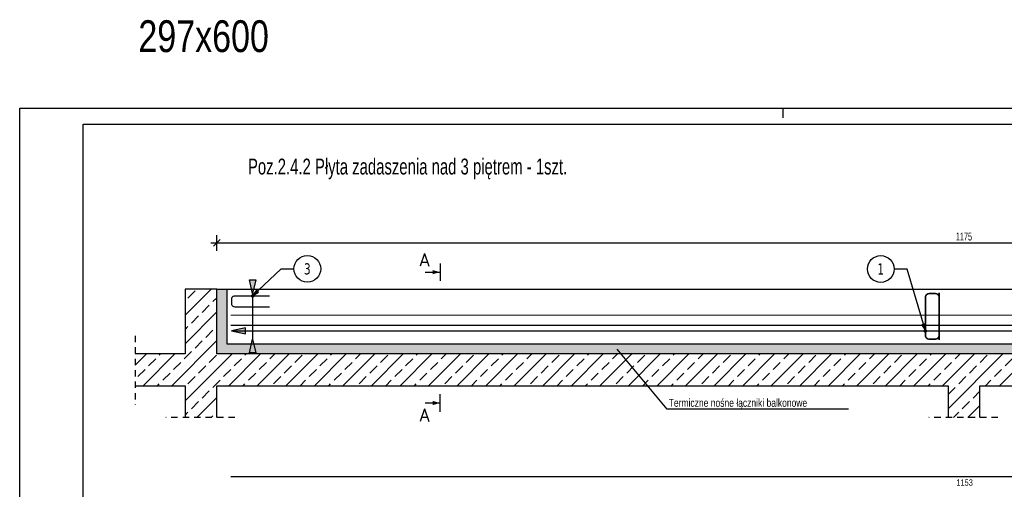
# Model space of a CAD drawing. Header units: millimetres. Extents: x 4862 to 12592, y -1539 to -726.
# Tile 26 of 40: x 9498 to 10272, y -1096 to -726. Entities that reach past the tile are written whole.
import ezdxf
from ezdxf.enums import TextEntityAlignment as Align

# ---------------------------------------------------------------- set-up
doc = ezdxf.new("R2010")
doc.units = ezdxf.units.MM
doc.header["$LTSCALE"] = 25
doc.linetypes.add('MP', pattern=[0.36, 0.2, -0.16])
for name, color, linetype in [('BA_odn', 1, 'Continuous'), ('BA_pdz', 2, 'Continuous'), ('BA_ram', 2, 'Continuous'), ('BA_txg', 3, 'Continuous'), ('BA_txs', 2, 'Continuous'), ('BA_wic', 1, 'Continuous'), ('BA_wig', 3, 'Continuous'), ('BA_wis', 2, 'Continuous'), ('BA_wym', 1, 'Continuous'), ('BZ_odn', 1, 'Continuous'), ('BZ_opi2', 4, 'Continuous'), ('BZ_opi3', 30, 'Continuous'), ('BZ_opi4', 53, 'Continuous'), ('BZ_P_wid', 3, 'Continuous'), ('BZ_pom', 6, 'Continuous'), ('BZ_wym', 1, 'Continuous')]:
    doc.layers.add(name, color=color, linetype=linetype)
doc.styles.add('BIKTBG', font='tahoma.ttf', dxfattribs={"width": 0.85})
doc.styles.add('BIKTC', font='bikromsw.shx', dxfattribs={"width": 0.8})
doc.styles.add('BIKTG', font='bikromsw.shx', dxfattribs={"width": 0.8})
doc.styles.add('BIKTS', font='bikromsw.shx', dxfattribs={"width": 0.8})
doc.styles.add('BIKWYM', font='bikromsw.shx', dxfattribs={"width": 0.6})
doc.styles.add('ROMANC', font='simplex.shx', dxfattribs={"width": 0.9})
doc.dimstyles.new('BA_KR_25_cm', dxfattribs={"dimscale": 0.25, "dimtxt": 25, "dimasz": 1.666667, "dimexe": 24, "dimexo": 0, "dimgap": 0, "dimtad": 0, "dimdec": 1, "dimrnd": 0.5, "dimzin": 9, "dimdsep": 46, "dimtxsty": 'BIKWYM', "dimblk": 'WYM-KR', "dimcen": 0, "dimdle": 20, "dimclrd": 256, "dimclre": 256, "dimclrt": 2, "dimadec": 0, "dimazin": 0, "dimtfac": 0.033333, "dimtdec": 1, "dimtmove": 0, "dimatfit": 3, "dimldrblk": 'WYM-KR', "dimfxl": 25, "dimfxlon": 1, "dimtvp": 0.8, "dimtolj": 1, "dimarcsym": 0})
doc.dimstyles.new('BA_ST_25_cm', dxfattribs={"dimscale": 0.25, "dimtxt": 25, "dimasz": 1.666667, "dimexe": 24, "dimexo": 0, "dimgap": 0, "dimtad": 0, "dimdec": 1, "dimrnd": 0.5, "dimdsep": 46, "dimtxsty": 'BIKWYM', "dimblk": 'WYM-ST', "dimcen": 0, "dimdle": 20, "dimclrd": 256, "dimclre": 256, "dimclrt": 7, "dimadec": 0, "dimazin": 0, "dimtfac": 0.033333, "dimtdec": 1, "dimtix": 1, "dimtmove": 2, "dimatfit": 3, "dimldrblk": 'WYM-ST', "dimfxl": 1, "dimtvp": 0.8, "dimtolj": 1, "dimtzin": 0, "dimarcsym": 0})
doc.dimstyles.new('BA_ST_50_cm', dxfattribs={"dimscale": 0.5, "dimtxt": 25, "dimasz": 1.666667, "dimexe": 24, "dimexo": 0, "dimgap": 0, "dimtad": 0, "dimdec": 1, "dimrnd": 0.5, "dimdsep": 46, "dimtxsty": 'BIKWYM', "dimblk": 'WYM-ST', "dimcen": 0, "dimdle": 20, "dimclrd": 256, "dimclre": 256, "dimclrt": 7, "dimadec": 0, "dimazin": 0, "dimtfac": 0.033333, "dimtdec": 1, "dimtix": 1, "dimtmove": 2, "dimatfit": 3, "dimldrblk": 'WYM-ST', "dimfxl": 1, "dimtvp": 0.8, "dimtolj": 1, "dimtzin": 0, "dimarcsym": 0})

# ---------------------------------------------------------------- blocks, each defined once
blk = doc.blocks.new('WYM-ST')
blk.add_hatch(color=256).paths.add_polyline_path([(-13, 2.88), (0, 0), (-13, -2.88)])
blk.add_lwpolyline([(0, 0), (-13, 2.88), (-13, -2.88), (0, 0)])
blk = doc.blocks.new('bik_BlkOpPretU', base_point=(114298.79, 63495.37))
at = {"layer": 'BZ_opi2', "style": 'BIKTBG', "width": 0.8}
blk.add_attdef('NUMER', text='', height=26.25, dxfattribs=at).set_placement((114438.86, 63495.37), align=Align.MIDDLE_CENTER)
at = {"layer": 'BZ_opi4', "style": 'BIKTS', "width": 0.8}
for tag, p in [('SZTUK', (114308.17, 63502.87)), ('PRZEDR_FI', (114363.88, 63502.87)), ('PRZEKROJ', (114375.31, 63502.87)), ('UWAGA', (114313.79, 63469.12))]:
    blk.add_attdef(tag, p, '', height=18.75, dxfattribs=at)
at = {"layer": 'BZ_pom', "width": 0.8}
for tag, p, height, style in [('POZYCJA', (114407.36, 63532.87), 26.25, 'BIKTBG'), ('GATUNEK', (114451.86, 63532.87), 18.75, 'BIKTS'), ('METODA_L', (114498.79, 63495.37), 18.75, 'BIKTS')]:
    blk.add_attdef(tag, p, '', height=height, dxfattribs=dict(at, style=style))
at = {"layer": 'BZ_wym', "width": 0.8}
for tag, p, height, style, flags in [('PRZEDR_L', (114313.79, 63440.99), 18.75, 'BIKTS', 1), ('DLUGOSC', (114313.79, 63412.87), 18.75, 'BIKTS', 1), ('TYP_PRETA', (114313.79, 63384.74), 18.75, 'BIKTS', 3), ('PRZEDR_NR', (114313.79, 63356.62), 26.25, 'BIKTBG', 1), ('PRZEDR_SZT', (114313.79, 63328.49), 18.75, 'BIKTS', 1), ('EURO_KOD', (114313.79, 63300.37), 18.75, 'BIKTS', 3), ('EURO_KOD_SEGMENTY', (114354.51, 63300.37), 18.75, 'BIKTS', 3), ('HAK_1', (114313.79, 63272.24), 18.75, 'BIKTS', 3), ('HAK_2', (114313.79, 63244.12), 18.75, 'BIKTS', 3), ('ID', (114313.79, 63215.99), 18.75, 'BIKTS', 3), ('ID_C', (114313.79, 63187.87), 18.75, 'BIKTS', 3), ('b_atr_0', (114313.79, 63159.74), 18.75, 'BIKTS', 3)]:
    blk.add_attdef(tag, p, '', height=height, dxfattribs=dict(at, style=style, flags=flags))
blk = doc.blocks.new('*D109')
at = {"layer": 'BA_odn', "lineweight": -2}
blk.add_line((9665.45, -971.09), (10815.56, -971.18), dxfattribs=at)
at = {"layer": 'Defpoints', "color": 0}
for p in [(9664.62, -971.18), (10816.39, -971.18), (10816.39, -971.27)]:
    blk.add_point(p, dxfattribs=at)
at = {"layer": 'BA_odn', "lineweight": -2, "xscale": 0.833333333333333, "yscale": 0.833333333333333, "zscale": 0.833333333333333}
for p, rotation in [((9664.62, -971.09), 179.9959024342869), ((10816.39, -971.18), 359.9959024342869)]:
    blk.add_blockref('WYM-ST', p, dxfattribs=dict(at, rotation=rotation))
blk = doc.blocks.new('ST2')
blk.add_line((13.77, 0), (0, 0))
blk.add_solid([(6.84, -1.95), (6.84, 1.95), (0, 0)])
blk = doc.blocks.new('eprzv')
blk.add_line((47.9, 0), (-47.9, 0))
at = {"xscale": 6, "yscale": 6, "zscale": 6, "rotation": 270}
blk.add_blockref('ST2', (0, 0), dxfattribs=at)
at = {"style": 'ROMANC'}
blk.add_attdef('PRZ', text='', height=70, rotation=270, dxfattribs=at).set_placement((32.1, -86), align=Align.CENTER)
blk = doc.blocks.new('WYM-KR')
at = {"linetype": 'ByBlock'}
blk.add_line((11.52, 0), (-11.52, 0), dxfattribs=at)
at = {"color": 7, "linetype": 'ByBlock'}
blk.add_line((6.24, 6.24), (-6.24, -6.24), dxfattribs=at)
blk = doc.blocks.new('*D110')
at = {"layer": 'BA_wym', "lineweight": -2}
for p, q in [((9653.02, -908.19), (9653.02, -895.94)), ((10828.02, -908.19), (10828.02, -895.94)), ((9653.43, -901.94), (10827.6, -901.94))]:
    blk.add_line(p, q, dxfattribs=at)
at = {"layer": 'Defpoints', "color": 0}
for p in [(10828.02, -901.94), (9653.02, -932.88), (10828.02, -932.88)]:
    blk.add_point(p, dxfattribs=at)
at = {"layer": 'BA_wym', "lineweight": -2, "xscale": 0.4166666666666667, "yscale": 0.4166666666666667, "zscale": 0.4166666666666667, "rotation": 180}
blk.add_blockref('WYM-KR', (9653.02, -901.94), dxfattribs=at)
at = {"layer": 'BA_wym', "lineweight": -2, "xscale": 0.4166666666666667, "yscale": 0.4166666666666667, "zscale": 0.4166666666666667}
blk.add_blockref('WYM-KR', (10828.02, -901.94), dxfattribs=at)
at = {"layer": 'BA_wym', "color": 2, "insert": (10240.52, -896.94), "char_height": 6.25, "attachment_point": 5, "style": 'BIKWYM'}
blk.add_mtext('\\A1;1175', dxfattribs=at)

msp = doc.modelspace()

# ---------------------------------------------------------------- hatches: boundary and pattern name
at = {"layer": 'BA_wic'}
h = msp.add_hatch(dxfattribs=at)
h.set_pattern_fill('ANSI33', color=256, scale=2.5)
h.set_pattern_definition([(45, (-363.09, -1116.49), (-11.22532, 11.22532), []), (45, (-351.865, -1116.49), (-11.22532, 11.22532), [7.9375, -3.96875])])
h.paths.add_polyline_path([(9588.8, -989.16), (9628.02, -989.16), (9628.02, -938.16), (9653.02, -938.16), (9653.02, -938.16), (9653.02, -989.16), (10828.02, -989.16), (10828.02, -989.16), (10828.02, -938.16), (10853.02, -938.16), (10853.02, -989.16), (10892.23, -989.16), (10892.23, -1014.16), (10853.02, -1014.16), (10853.02, -1039.16), (10828.02, -1039.16), (10828.02, -1014.16), (10253.02, -1014.16), (10253.02, -1039.16), (10228.02, -1039.16), (10228.02, -1014.16), (9653.02, -1014.16), (9653.02, -1039.16), (9628.02, -1039.16), (9628.02, -1014.16), (9588.8, -1014.16)])
at = {"layer": 'BA_wig'}
h = msp.add_hatch(color=9, dxfattribs=at)
h.dxf.hatch_style = 1
h.paths.add_polyline_path([(9653.02, -989.16), (9653.02, -938.16), (9653.02, -938.16), (9661.02, -938.16), (9661.02, -938.16), (9661.02, -981.16), (10820.02, -981.16), (10820.02, -938.16), (10828.02, -938.16), (10828.02, -938.16), (10828.02, -989.16)])
at = {"layer": 'BA_wis'}
h = msp.add_hatch(color=1, dxfattribs=at)
h.dxf.hatch_style = 1
h.paths.add_polyline_path([(9682.12, -943.63, 1), (9680.22, -943.63, 1)])
h = msp.add_hatch(color=1, dxfattribs=at)
h.dxf.hatch_style = 1
h.paths.add_polyline_path([(10209.26, -971.14, -1), (10211.17, -971.14, -1)])

# ---------------------------------------------------------------- linework, layer by layer
at = {"layer": 'BA_odn'}
msp.add_line((9681.19, -941.76), (9681.19, -977.56), dxfattribs=at)
at = {"layer": 'BA_pdz', "color": 1}
for p, q in [((9498.01, -796.09), (9548.01, -796.09)), ((10098.01, -796.09), (10098.01, -803.59))]:
    msp.add_line(p, q, dxfattribs=at)
at = {"layer": 'BA_ram', "color": 1}
msp.add_lwpolyline([(9498.01, -1538.59), (9498.01, -796.09), (10998.01, -796.09), (10998.01, -1538.59)], close=True, dxfattribs=at)
at = {"layer": 'BA_ram'}
msp.add_lwpolyline([(9548.01, -1526.09), (9548.01, -808.59), (10985.51, -808.59), (10985.51, -1526.09)], close=True, dxfattribs=at)
at = {"layer": 'BA_wic'}
for points in [[(10892.23, -989.16), (10853.02, -989.16), (10853.02, -938.16), (10828.02, -938.16), (10828.02, -989.16), (9653.02, -989.16), (9653.02, -938.16), (9628.02, -938.16), (9628.02, -989.16), (9588.8, -989.16)], [(10149.83, -1032.55), (10007.21, -1032.55), (9967.9, -985.38)], [(9588.8, -1014.16), (9628.02, -1014.16), (9628.02, -1039.16)], [(9653.02, -1039.16), (9653.02, -1014.16), (10228.02, -1014.16), (10228.02, -1039.16)]]:
    msp.add_lwpolyline(points, dxfattribs=at)
at = {"layer": 'BA_wic', "linetype": 'MP', "elevation": 0}
for points in [[(9588.8, -974.96), (9588.8, -1029.24)], [(9667.22, -1039.16), (9612.94, -1039.16)], [(10267.22, -1039.16), (10212.94, -1039.16)]]:
    msp.add_lwpolyline(points, dxfattribs=at)
at = {"layer": 'BA_wic', "elevation": 0}
msp.add_lwpolyline([(10253.02, -1039.16), (10253.02, -1014.16), (10828.02, -1014.16), (10828.02, -1039.16)], dxfattribs=at)
at = {"layer": 'BA_wig'}
msp.add_lwpolyline([(9653.02, -938.16), (9661.02, -938.16), (9661.02, -981.16), (10820.02, -981.16), (10820.02, -938.16), (10828.02, -938.16), (10828.02, -989.16), (9653.02, -989.16), (9653.02, -938.16)], dxfattribs=at)
at = {"layer": 'BA_wis'}
msp.add_lwpolyline([(9653.02, -938.16), (10828.02, -938.16)], dxfattribs=at)
at = {"layer": 'BA_wis', "color": 1}
for centre in [(9681.17, -943.63), (9681.17, -943.63), (10210.22, -971.14), (10210.22, -971.14)]:
    msp.add_circle(centre, 0.954, dxfattribs=at)
at = {"layer": 'BZ_odn', "color": 252}
for centre in [(9724.19, -922.32), (10175.1, -922.44)]:
    msp.add_circle(centre, 10.5, dxfattribs=at)
at = {"layer": 'BZ_P_wid'}
for points, const_width in [([(9694.62, -943.6), (9667.12, -943.6, 0.414214), (9664.62, -946.1), (9664.62, -949.7, 0.414214), (9667.12, -952.2), (9694.62, -952.2)], 1), ([(10221.02, -978.16), (10221.02, -944.76, 0.414214), (10218.02, -941.76), (10213.22, -941.76, 0.414214), (10210.22, -944.76), (10210.22, -974.56, 0.414214), (10213.22, -977.56), (10218.02, -977.56, 0.414214), (10221.02, -974.56), (10221.02, -941.16)], 1.2)]:
    msp.add_lwpolyline(points, format="xyb", dxfattribs=dict(at, const_width=const_width))
at = {"layer": 'BZ_P_wid', "linetype": 'MP', "const_width": 1}
msp.add_lwpolyline([(9664.02, -958.71), (10817.02, -958.71)], dxfattribs=at)
at = {"layer": 'BZ_P_wid', "const_width": 1}
for points in [[(10817.02, -966.61), (9664.02, -966.61)], [(10817.02, -1085.73), (9664.02, -1085.73)]]:
    msp.add_lwpolyline(points, dxfattribs=at)

# ---------------------------------------------------------------- block references
ref = msp.add_blockref('bik_BlkOpPretU', (9687.02, -922.32))
ref.add_attrib('NUMER', '3', dxfattribs={"layer": 'BZ_opi2', "height": 8.75, "style": 'BIKTBG', "width": 0.8}).set_placement((9724.19, -922.32), align=Align.MIDDLE_CENTER)
ref = msp.add_blockref('bik_BlkOpPretU', (10137.94, -914.85))
ref.add_attrib('NUMER', '1', dxfattribs={"layer": 'BZ_opi2', "height": 8.75, "style": 'BIKTBG', "width": 0.8}).set_placement((10175.1, -922.44), align=Align.MIDDLE_CENTER)
at = {"layer": 'BA_odn', "xscale": -0.833333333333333, "yscale": 0.833333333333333, "zscale": 0.833333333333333}
for p, rotation in [((9681.19, -941.76), 89.99999999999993), ((9681.19, -977.56), 270)]:
    msp.add_blockref('WYM-ST', p, dxfattribs=dict(at, rotation=rotation))
at = {"layer": 'BA_txg'}
ref = msp.add_blockref('eprzv', (9828.53, -924.91), dxfattribs=dict(at, xscale=-0.142857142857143, yscale=0.1428571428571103, zscale=0.142857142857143, rotation=270))
ref.add_attrib('PRZ', 'A', dxfattribs={"layer": '0', "height": 10, "style": 'ROMANC'}).set_placement((9816.24, -920.32), align=Align.CENTER)
ref = msp.add_blockref('eprzv', (9828.53, -1027.75), dxfattribs=dict(at, xscale=0.142857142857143, yscale=0.142857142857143, zscale=0.142857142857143, rotation=270))
ref.add_attrib('PRZ', 'A', dxfattribs={"layer": '0', "height": 10, "style": 'ROMANC'}).set_placement((9816.24, -1042.34), align=Align.CENTER)

# ---------------------------------------------------------------- texts
at = {"layer": 'BA_txg', "style": 'BIKTG'}
for s, height, width, p in [('297x600', 25, 0.8, (9591.35, -751.92)), ('Poz.2.4.2 Płyta zadaszenia nad 3 piętrem - 1szt.', 12.5, 0.7, (9677.5, -848.15))]:
    msp.add_text(s, height=height, dxfattribs=dict(at, width=width)).set_placement(p)
at = {"layer": 'BA_txs', "insert": (10008.35, -1024.49), "char_height": 6.25, "width": 418.2711, "attachment_point": 1, "style": 'BIKTS'}
msp.add_mtext('Termiczne nośne łączniki balkonowe', dxfattribs=at)
at = {"layer": 'BZ_opi3', "style": 'BIKTC', "width": 0.8}
msp.add_text('1153', height=5, dxfattribs=at).set_placement((10241.06, -1090.27), align=Align.MIDDLE_CENTER)

# ---------------------------------------------------------------- dimensions: what is measured, and where the dimension line sits
at = {"layer": 'BA_odn'}
dim = msp.add_aligned_dim(p1=(9664.62, -971.18), p2=(10816.39, -971.27), distance=0.09, text=' ', dimstyle='BA_ST_50_cm', override={"dimsah": 1, "dimse1": 1, "dimse2": 1}, dxfattribs=at)
dim.commit()
dim.dimension.update_dxf_attribs({"geometry": '*D109', "text_midpoint": (10701.26, -961.18)})
at = {"layer": 'BA_wym'}
dim = msp.add_linear_dim(base=(10828.02, -901.94), p1=(9653.02, -932.88), p2=(10828.02, -932.88), dimstyle='BA_KR_25_cm', override={"dimblk": 'WYM-KR', "dimatfit": 1}, dxfattribs=at)
dim.commit()
dim.dimension.update_dxf_attribs({"geometry": '*D110', "text_midpoint": (10240.52, -896.94)})

# ---------------------------------------------------------------- leaders
at = {"layer": 'BZ_odn', "color": 252}
for points in [[(9681.17, -943.63), (9703.52, -922.32), (9713.69, -922.32)], [(10210.22, -971.13), (10195.77, -922.44), (10185.6, -922.44)]]:
    msp.add_leader(points, dimstyle='BA_ST_25_cm', override={"dimclrd": 252}, dxfattribs=at)

doc.saveas('drawing.dxf')
